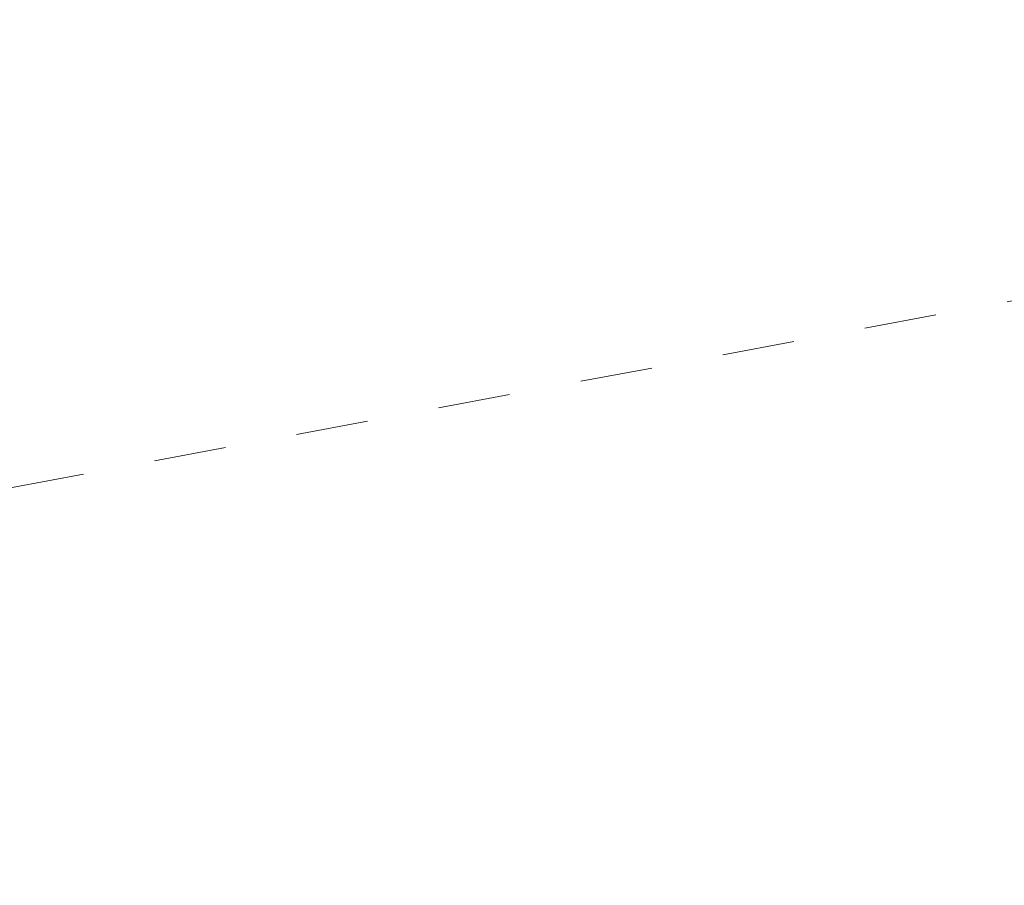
# Model space of a CAD drawing. Header units: metres. Extents: x 5504996 to 5514259, y 5943254 to 5951281.
# Tile 63 of 256: x 5509258.81 to 5509265.62, y 5947739.71 to 5947745.69. Entities that reach past the tile are written whole.
import ezdxf

# ---------------------------------------------------------------- set-up
doc = ezdxf.new("R2010")
doc.units = ezdxf.units.M
doc.linetypes.add('L_0_03', pattern=[1, 0.5, -0.5])
doc.layers.add('EGB_KonturUzytkuGruntowego', color=7, linetype='L_0_03', lineweight=18, true_color=0x008000)

msp = doc.modelspace()

# ---------------------------------------------------------------- linework, layer by layer
at = {"layer": 'EGB_KonturUzytkuGruntowego', "color": 96, "linetype": 'L_0_03', "lineweight": 18, "true_color": 0x008000, "flags": 128}
msp.add_lwpolyline([(5509132.11, 5947722.74), (5509138.95, 5947723.71), (5509174.28, 5947730.59), (5509238.85, 5947743.15), (5509250.57, 5947745.43), (5509256.78, 5947746.64), (5509279.77, 5947751.07), (5509328.99, 5947760.54), (5509398.1, 5947774.41), (5509466.39, 5947787.67), (5509571.35, 5947807.56), (5509575.37, 5947864.59), (5509585.59, 5947864.33), (5509595.51, 5947812.34), (5509606.05, 5947784.07), (5509634.83, 5947756.53), (5509689.69, 5947732.73), (5509732.68, 5947714.19), (5509740.33, 5947717.31), (5509801.61, 5947664.57), (5509875.75, 5947590.67), (5509888.55, 5947577.92), (5509897.01, 5947569.49), (5509942.28, 5947505.67), (5509946.97, 5947499.05), (5509976.47, 5947457.46), (5510054.83, 5947376.31), (5510126.58, 5947283.52), (5510258.9, 5947135), (5510253.94, 5947130.54), (5510119.91, 5947281.35), (5510092.33, 5947316.78), (5510083.35, 5947328.32), (5510050.79, 5947370.13), (5510049.32, 5947372.02), (5510048.23, 5947373.15), (5509971.45, 5947452.61), (5509970.37, 5947454.13), (5509952.93, 5947478.66), (5509943.2, 5947492.35), (5509931.62, 5947508.65), (5509922, 5947522.18), (5509900.86, 5947551.93), (5509891.59, 5947564.97), (5509848.28, 5947605.27), (5509828.55, 5947626.04), (5509813.95, 5947641.41), (5509796.82, 5947659.44), (5509793.79, 5947662.05), (5509775.08, 5947678.15), (5509758.5, 5947692.42), (5509739.22, 5947709.02), (5509731.59, 5947706.43), (5509630.59, 5947750.76), (5509601.52, 5947783.63), (5509592.23, 5947807.72), (5509544.28, 5947798.09), (5509513.29, 5947792.09), (5509480.03, 5947785.51), (5509452.41, 5947780.41), (5509446.42, 5947779.31), (5509427.06, 5947775.67), (5509415.05, 5947773.41), (5509388.09, 5947768.34), (5509354.14, 5947761.93), (5509351.68, 5947761.46), (5509349.26, 5947760.87), (5509322.54, 5947754.35), (5509294.76, 5947749.17), (5509288.79, 5947748.06), (5509259.26, 5947742.55), (5509201.21, 5947731.73), (5509134.01, 5947718.79), (5509184.94, 5947617.86), (5509192.65, 5947602.56), (5509208.88, 5947553.53), (5509219.5, 5947532.81), (5509221.57, 5947527.62), (5509225.28, 5947518.3), (5509230.29, 5947505.74), (5509234.62, 5947494.99), (5509235.43, 5947492.98), (5509245.62, 5947467.67), (5509248.8, 5947458.12), (5509258.49, 5947429.05), (5509265.71, 5947407.19), (5509268.21, 5947399.6), (5509276.09, 5947375.73), (5509279.14, 5947345.6), (5509278.67, 5947325.3), (5509278.21, 5947305.75), (5509277.73, 5947285.2), (5509277.81, 5947261.49), (5509278.34, 5947225.27), (5509282.81, 5947210.39), (5509288.75, 5947190.29), (5509306.08, 5947132.06), (5509317.35, 5947112.7), (5509319.32, 5947109.54), (5509328.96, 5947092.96), (5509391.48, 5946985.42), (5509466.85, 5946903.15), (5509481.04, 5946887.66), (5509516.37, 5946855.62), (5509531.42, 5946841.97), (5509544.33, 5946838.38), (5509546.44, 5946830.79), (5509548.19, 5946826.76), (5509527.38, 5946837.54), (5509477.01, 5946883.22), (5509471.15, 5946889.83), (5509429.65, 5946935.65), (5509398.54, 5946968.55), (5509385.51, 5946984.98), (5509383.09, 5946989.05), (5509374.16, 5947005.82), (5509323.19, 5947093.02), (5509321.17, 5947096.47), (5509300.9, 5947129.34), (5509292.67, 5947156.72), (5509286.07, 5947174.39), (5509278.7, 5947201.64), (5509273.93, 5947219.27), (5509272.33, 5947225.16), (5509272.33, 5947244.4), (5509271.53, 5947285.23), (5509272.95, 5947346.16), (5509270.09, 5947375.57), (5509267.28, 5947385), (5509258.74, 5947409.92), (5509252, 5947429.94), (5509246.69, 5947445.69), (5509239.96, 5947465.69), (5509225.67, 5947500.81), (5509224.29, 5947504.57), (5509216.41, 5947523.68), (5509214.27, 5947528.87), (5509207.89, 5947543.83), (5509199.71, 5947564.91), (5509194.33, 5947577.93), (5509189.03, 5947589.01), (5509171.45, 5947626.03), (5509134.62, 5947703.86), (5509129.04, 5947715.63), (5509126.18, 5947721.9)], close=True, dxfattribs=at)

doc.saveas('drawing.dxf')
